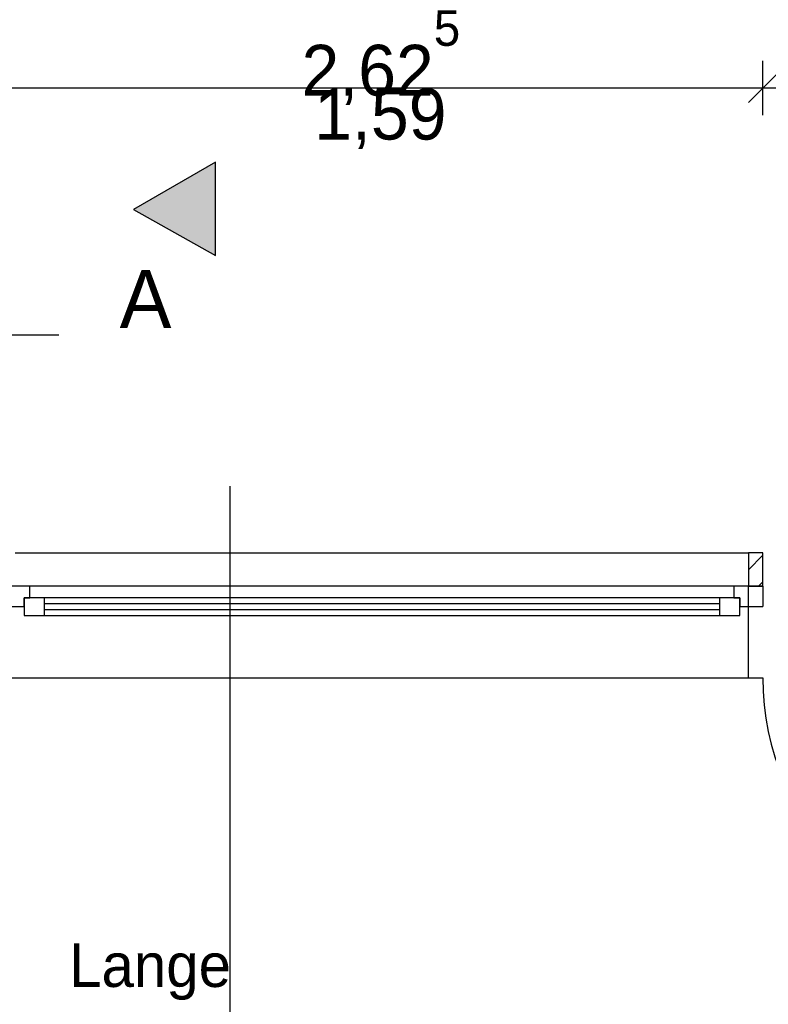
# Model space of a CAD drawing. Extents: x -73 to 359, y -4 to 85.
# Tile 57 of 149: x -18.3 to -15.73, y 40.07 to 43.46. Entities that reach past the tile are written whole.
import ezdxf

# ---------------------------------------------------------------- set-up
doc = ezdxf.new("R2010")
doc.units = 0
doc.header["$MEASUREMENT"] = 0
for name, pattern in [('Strichlinie', [0.005644, 0.002822, -0.002822]), ('Strichpunktlinie', [0.006703, 0.003528, -0.001764, 0, -0.001411]), ('Wipeout_Contour', [1, 0, -1])]:
    doc.linetypes.add(name, pattern=pattern)
for name, color, linetype in [('0._EG_7_0', 7, 'Continuous'), ('0._EG_7_P_BM_AUSSEN', 7, 'Continuous'), ('0._EG_7_P_ZE_BILD', 7, 'Continuous'), ('0._EG_7_R_NT_DACH', 7, 'Continuous'), ('0._EG_7_R_NT_TREPPE', 7, 'Continuous'), ('0._EG_7_R_TR_AUSSENWAND', 7, 'Continuous'), ('0._EG_7_Räume', 7, 'Continuous')]:
    doc.layers.add(name, color=color, linetype=linetype)
doc.styles.add('ERSTELLTER_STIL_1', font='txt')
doc.styles.add('ERSTELLTER_STIL_3', font='txt')

msp = doc.modelspace()

# ---------------------------------------------------------------- hatches: boundary and pattern name
at = {"layer": '0._EG_7_P_ZE_BILD', "linetype": 'Continuous', "lineweight": 18, "ltscale": 1000}
msp.add_hatch(color=9, dxfattribs=at).paths.add_polyline_path([(-17.6292, 42.6487), (-17.6292, 42.9701), (-17.9122, 42.8067)], flags=0)
at = {"layer": '0._EG_7_R_TR_AUSSENWAND', "linetype": 'Continuous', "ltscale": 1000}
h = msp.add_hatch(dxfattribs=at)
h.set_pattern_fill('MW_Kalksandstein_0007', color=256, style=0, pattern_type=2)
h.set_pattern_definition([(45, (0, 0), (-0.04596194, 0.04596194), [])])
h.paths.add_polyline_path([(-15.7937, 41.625), (-15.7937, 41.51), (-15.7437, 41.51), (-15.7437, 41.625)], flags=0)

# ---------------------------------------------------------------- linework, layer by layer
at = {"layer": '0._EG_7_0', "linetype": 'Continuous', "ltscale": 1000}
for p, q in [((-15.7937, 41.625), (-15.7937, 41.51)), ((-15.7437, 41.51), (-15.7437, 41.625)), ((-15.7937, 41.51), (-15.7437, 41.51))]:
    msp.add_line(p, q, dxfattribs=at)
at = {"layer": '0._EG_7_P_BM_AUSSEN', "linetype": 'Continuous', "ltscale": 1000}
for p, q in [((-15.7437, 43.1313), (-15.7437, 43.3188)), ((-15.6937, 43.275), (-15.7937, 43.175)), ((-18.3687, 43.225), (-15.7437, 43.225)), ((-15.7437, 43.225), (-14.8287, 43.225))]:
    msp.add_line(p, q, dxfattribs=at)
at = {"layer": '0._EG_7_P_ZE_BILD', "color": 255, "linetype": 'Continuous', "lineweight": 18, "ltscale": 1000}
for p, q in [((-17.6292, 42.9701), (-17.9122, 42.8067)), ((-17.6292, 42.6487), (-17.6292, 42.9701)), ((-17.9122, 42.8067), (-17.6292, 42.6487))]:
    msp.add_line(p, q, dxfattribs=at)
at = {"layer": '0._EG_7_P_ZE_BILD', "linetype": 'Continuous', "ltscale": 1000}
for p, q in [((-17.6292, 42.9701), (-17.9122, 42.8067)), ((-17.6292, 42.6487), (-17.6292, 42.9701)), ((-17.9122, 42.8067), (-17.6292, 42.6487))]:
    msp.add_line(p, q, dxfattribs=at)
at = {"layer": '0._EG_7_R_NT_DACH', "linetype": 'Strichlinie', "ltscale": 1000}
msp.add_line((-32.2787, 42.375), (-14.5187, 42.375), dxfattribs=at)
at = {"layer": '0._EG_7_R_TR_AUSSENWAND', "linetype": 'Continuous', "ltscale": 1000}
for p, q in [((-18.3187, 41.625), (-15.7937, 41.625)), ((-15.7437, 41.625), (-15.7937, 41.625)), ((-18.3687, 41.195), (-15.7437, 41.195))]:
    msp.add_line(p, q, dxfattribs=at)
msp.add_arc((-14.8287, 41.195), 0.915, 180, 270, dxfattribs=at)

# ---------------------------------------------------------------- texts
at = {"layer": '0._EG_7_P_BM_AUSSEN', "linetype": 'Continuous', "char_height": 0.175, "attachment_point": 7, "style": 'ERSTELLTER_STIL_1'}
for s, insert in [('{2,62\\A1{\\H0.7x;\\S5^  ;}}', (-17.3328, 43.166)), ('{1,59}', (-17.289, 43.015))]:
    msp.add_mtext(s, dxfattribs=dict(at, insert=insert))
at = {"layer": '0._EG_7_P_ZE_BILD', "linetype": 'Continuous', "insert": (-17.8702, 42.5988), "char_height": 0.2, "attachment_point": 2, "style": 'ERSTELLTER_STIL_3'}
msp.add_mtext('{A}', dxfattribs=at)
at = {"layer": '0._EG_7_Räume', "linetype": 'Continuous', "insert": (-18.1334, 40.2812), "char_height": 0.15, "attachment_point": 1, "style": 'ERSTELLTER_STIL_3'}
msp.add_mtext('{Lange}', dxfattribs=at)

# ---------------------------------------------------------------- wipeouts: each hides what was drawn before it
at = {"color": 254, "linetype": 'Wipeout_Contour', "lineweight": 0, "ltscale": 179.52268}
msp.add_wipeout([(-18.2687, 41.51), (-18.2687, 41.47), (-15.8437, 41.47), (-15.8437, 41.51)], dxfattribs=at).dxf.layer = '0._EG_7_R_TR_AUSSENWAND'
at = {"color": 254, "linetype": 'Wipeout_Contour', "lineweight": 0, "ltscale": 179.258386}
msp.add_wipeout([(-18.2187, 41.43), (-18.2187, 41.41), (-15.8937, 41.41), (-15.8937, 41.43)], dxfattribs=at).dxf.layer = '0._EG_7_R_TR_AUSSENWAND'

# ---------------------------------------------------------------- next in the draw order: wipeouts: each hides what was drawn before it
at = {"color": 254, "linetype": 'Wipeout_Contour', "lineweight": 0, "ltscale": 272.133794}
msp.add_wipeout([(-18.3687, 41.44), (-18.2887, 41.44), (-18.2887, 41.47), (-18.2687, 41.47), (-18.2687, 41.51), (-18.3687, 41.51)], dxfattribs=at).dxf.layer = '0._EG_7_R_TR_AUSSENWAND'
at = {"color": 254, "linetype": 'Wipeout_Contour', "lineweight": 0, "ltscale": 265.961156}
msp.add_wipeout([(-15.7437, 41.51), (-15.8437, 41.51), (-15.8437, 41.47), (-15.8237, 41.47), (-15.8237, 41.44), (-15.7437, 41.44)], dxfattribs=at).dxf.layer = '0._EG_7_R_TR_AUSSENWAND'
at = {"color": 254, "linetype": 'Wipeout_Contour', "lineweight": 0, "ltscale": 179.406278}
msp.add_wipeout([(-18.2187, 41.47), (-18.2187, 41.45), (-15.8937, 41.45), (-15.8937, 41.47)], dxfattribs=at).dxf.layer = '0._EG_7_R_TR_AUSSENWAND'

# ---------------------------------------------------------------- next in the draw order: linework, layer by layer
at = {"layer": '0._EG_7_R_NT_TREPPE', "linetype": 'Continuous', "ltscale": 1000}
msp.add_line((-15.7937, 41.195), (-15.7937, 41.51), dxfattribs=at)
at = {"layer": '0._EG_7_R_TR_AUSSENWAND', "linetype": 'Continuous', "ltscale": 1000}
for p, q in [((-18.2687, 41.51), (-18.3687, 41.51)), ((-15.8437, 41.51), (-18.2687, 41.51)), ((-15.7437, 41.51), (-15.8437, 41.51)), ((-15.7937, 41.51), (-15.7437, 41.51)), ((-15.7437, 41.51), (-15.7437, 41.495)), ((-15.7437, 41.495), (-15.7437, 41.44))]:
    msp.add_line(p, q, dxfattribs=at)

# ---------------------------------------------------------------- next in the draw order: wipeouts: each hides what was drawn before it
at = {"color": 254, "linetype": 'Wipeout_Contour', "lineweight": 0, "ltscale": 181.140645}
msp.add_wipeout([(-18.2887, 41.47), (-18.2887, 41.41), (-18.2187, 41.41), (-18.2187, 41.47)], dxfattribs=at).dxf.layer = '0._EG_7_R_TR_AUSSENWAND'
at = {"color": 254, "linetype": 'Wipeout_Contour', "lineweight": 0, "ltscale": 177.495664}
msp.add_wipeout([(-15.8937, 41.47), (-15.8937, 41.41), (-15.8237, 41.41), (-15.8237, 41.47)], dxfattribs=at).dxf.layer = '0._EG_7_R_TR_AUSSENWAND'

# ---------------------------------------------------------------- next in the draw order: linework, layer by layer
at = {"layer": '0._EG_7_R_TR_AUSSENWAND', "linetype": 'Continuous', "ltscale": 1000}
for p, q in [((-18.2687, 41.47), (-18.2687, 41.51)), ((-15.8437, 41.51), (-15.8437, 41.47)), ((-18.2887, 41.44), (-18.2887, 41.47)), ((-18.2887, 41.47), (-18.2687, 41.47)), ((-18.2887, 41.47), (-18.2887, 41.41)), ((-18.2187, 41.47), (-18.2887, 41.47)), ((-15.8937, 41.47), (-18.2187, 41.47)), ((-15.8237, 41.47), (-15.8937, 41.47)), ((-15.8437, 41.47), (-15.8237, 41.47)), ((-15.8237, 41.47), (-15.8237, 41.44)), ((-15.8237, 41.41), (-15.8237, 41.47)), ((-18.3687, 41.44), (-18.2887, 41.44)), ((-18.2887, 41.41), (-18.2187, 41.41)), ((-18.2187, 41.41), (-15.8937, 41.41)), ((-15.8937, 41.41), (-15.8237, 41.41)), ((-15.8237, 41.44), (-15.7437, 41.44))]:
    msp.add_line(p, q, dxfattribs=at)

# ---------------------------------------------------------------- next in the draw order: wipeouts: each hides what was drawn before it
at = {"color": 254, "linetype": 'Wipeout_Contour', "lineweight": 0, "ltscale": 179.332329}
msp.add_wipeout([(-18.2187, 41.43), (-15.8937, 41.43), (-15.8937, 41.45), (-18.2187, 41.45)], dxfattribs=at).dxf.layer = '0._EG_7_R_TR_AUSSENWAND'

# ---------------------------------------------------------------- next in the draw order: linework, layer by layer
at = {"layer": '0._EG_7_P_ZE_BILD', "linetype": 'Strichpunktlinie', "ltscale": 1000}
msp.add_line((-17.5792, 31.5236), (-17.5792, 42.9765), dxfattribs=at)
at = {"layer": '0._EG_7_R_TR_AUSSENWAND', "linetype": 'Continuous', "ltscale": 1000}
for p, q in [((-18.2187, 41.41), (-18.2187, 41.47)), ((-15.8937, 41.45), (-18.2187, 41.45)), ((-15.8937, 41.47), (-15.8937, 41.41)), ((-18.2187, 41.43), (-15.8937, 41.43))]:
    msp.add_line(p, q, dxfattribs=at)

doc.saveas('drawing.dxf')
